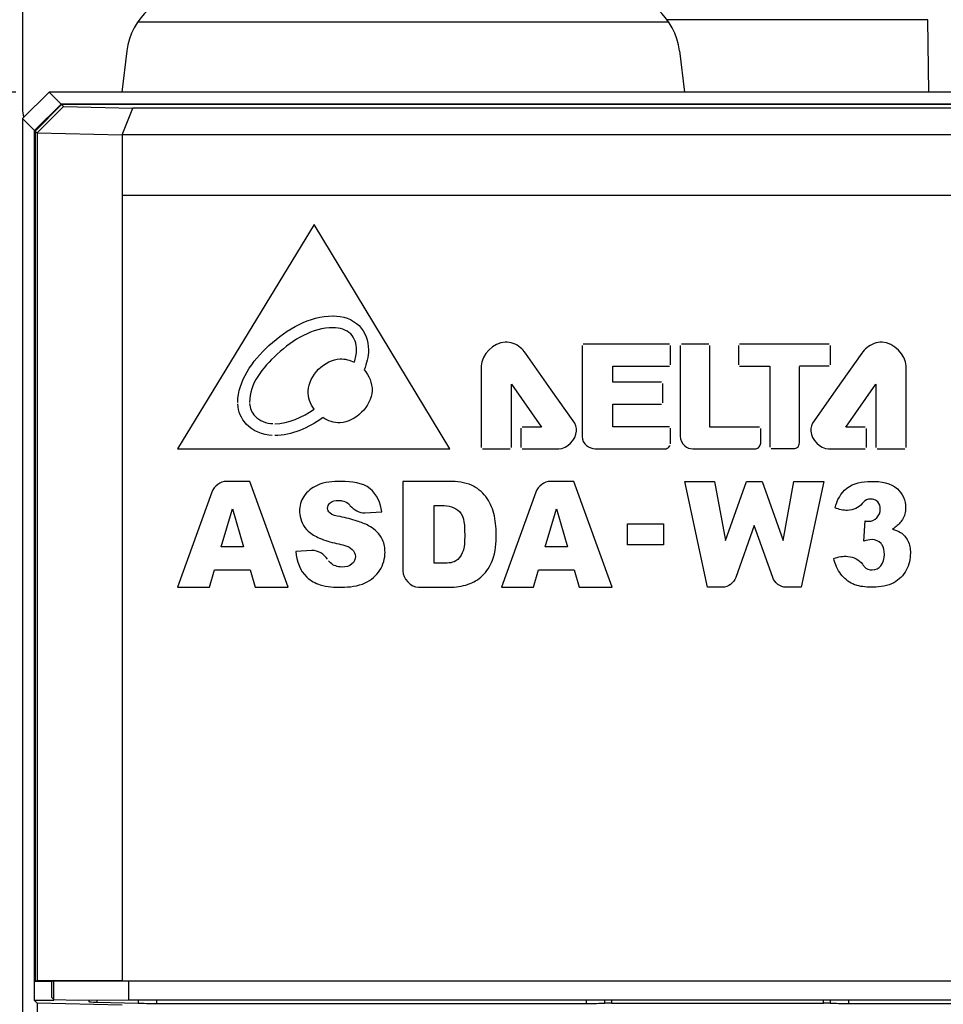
# Model space of a CAD drawing. Header units: millimetres. Extents: x 1898 to 2650, y -151 to 500.
# Tile 21 of 29: x 2235 to 2263, y 129 to 158. Entities that reach past the tile are written whole.
import ezdxf

# ---------------------------------------------------------------- set-up
doc = ezdxf.new("R2010")
doc.units = ezdxf.units.MM
doc.header["$LTSCALE"] = 23.1
doc.header["$PDMODE"] = 3
doc.header["$PDSIZE"] = 0.31
doc.layers.get('0').update_dxf_attribs({"linetype": 'CONTINUOUS'})
doc.layers.get('Defpoints').update_dxf_attribs({"linetype": 'CONTINUOUS'})
doc.styles.get("Standard").update_dxf_attribs({"font": 'arial.ttf'})
doc.dimstyles.new('DIMSTYLE_2$0', dxfattribs={"dimtxt": 2.5, "dimasz": 3, "dimexe": 0.18, "dimexo": 0.0625, "dimgap": 0.09, "dimtad": 1, "dimdec": 0, "dimdsep": 46, "dimtxsty": 'Standard', "dimblk": '_FILLED', "dimcen": 0.09, "dimadec": 0, "dimazin": 0, "dimtp": 0.01, "dimtm": 0.01, "dimtfac": 1, "dimtdec": 0, "dimtofl": 0, "dimtmove": 0, "dimatfit": 3, "dimldrblk": '_FILLED', "dimfxl": 0, "dimtolj": 1, "dimarcsym": 0})

# ---------------------------------------------------------------- blocks, each defined once
blk = doc.blocks.new('_FILLED')
at = {"color": 0, "linetype": 'ByBlock'}
blk.add_solid([(0, 0), (-1, 0.2), (-1, -0.2)], dxfattribs=at)
blk = doc.blocks.new('*D5')
at = {"color": 0, "linetype": 'Continuous', "lineweight": -2}
for p, q in [((2234.491, 156.29), (2212.707, 156.29)), ((2215.207, 151.29), (2215.207, -8.71)), ((2234.491, -13.71), (2212.707, -13.71))]:
    blk.add_line(p, q, dxfattribs=at)
at = {"layer": 'Defpoints', "color": 0, "linetype": 'Continuous'}
for p in [(2235.491, 156.29), (2215.207, -13.71), (2235.491, -13.71)]:
    blk.add_point(p, dxfattribs=at)
at = {"color": 0, "linetype": 'Continuous', "lineweight": -2, "xscale": 5, "yscale": 5, "zscale": 5}
for p, rotation in [((2215.207, 156.29), 90), ((2215.207, -13.71), 270)]:
    blk.add_blockref('_FILLED', p, dxfattribs=dict(at, rotation=rotation))
at = {"color": 0, "linetype": 'Continuous', "insert": (2209.041, 71.29), "char_height": 7.5, "attachment_point": 5, "rotation": 90}
blk.add_mtext('\\A1;170(6.69)', dxfattribs=at)
blk = doc.blocks.new('*D7')
at = {"color": 0, "linetype": 'Continuous', "lineweight": -2}
for p, q in [((2272.691, 168.79), (2306.055, 168.79)), ((2303.555, 163.79), (2303.555, -21.21)), ((2256.377, -26.21), (2306.055, -26.21))]:
    blk.add_line(p, q, dxfattribs=at)
at = {"layer": 'Defpoints', "color": 0, "linetype": 'Continuous'}
for p in [(2271.691, 168.79), (2255.377, -26.21), (2303.555, -26.21)]:
    blk.add_point(p, dxfattribs=at)
at = {"color": 0, "linetype": 'Continuous', "lineweight": -2, "xscale": 5, "yscale": 5, "zscale": 5}
for p, rotation in [((2303.555, 168.79), 90), ((2303.555, -26.21), 270)]:
    blk.add_blockref('_FILLED', p, dxfattribs=dict(at, rotation=rotation))
at = {"color": 0, "linetype": 'Continuous', "insert": (2297.388, 71.29), "char_height": 7.5, "attachment_point": 5, "rotation": 90}
blk.add_mtext('\\A1;195(7.68)', dxfattribs=at)

msp = doc.modelspace()

# ---------------------------------------------------------------- linework, layer by layer
for p, q in [((2234.691, 160.79), (2234.691, 155.79)), ((2238.174, 158.412), (2254.209, 158.412)), ((2262.041, 158.478), (2254.161, 158.478)), ((2262.08, 156.29), (2262.041, 158.478)), ((2237.844, 157.534), (2237.691, 156.29)), ((2254.539, 157.534), (2254.691, 156.29)), ((2234.691, 155.49), (2235.491, 156.29)), ((2275.892, 156.29), (2235.491, 156.29)), ((2235.855, 155.926), (2235.491, 156.29)), ((2235.055, 155.127), (2235.855, 155.926)), ((2235.071, 155.111), (2235.871, 155.911)), ((2235.928, 155.854), (2235.137, 155.06)), ((2275.528, 155.926), (2235.855, 155.926)), ((2275.512, 155.911), (2235.871, 155.911)), ((2235.928, 155.854), (2235.871, 155.911)), ((2235.928, 155.854), (2238.027, 155.8)), ((2237.702, 154.994), (2238.027, 155.8)), ((2273.356, 155.8), (2238.027, 155.8)), ((2234.691, 155.49), (2234.691, -12.91)), ((2235.055, 155.127), (2234.691, 155.49)), ((2235.055, 128.824), (2235.055, 155.127)), ((2235.071, 155.111), (2235.071, 129.408)), ((2235.137, 155.045), (2235.071, 155.111)), ((2235.137, 155.06), (2237.702, 154.994)), ((2235.137, 155.045), (2235.137, 129.413)), ((2237.702, 155), (2237.702, 129.417)), ((2273.681, 155), (2237.702, 155)), ((2237.702, 154.994), (2237.702, 153.176)), ((2273.681, 154.994), (2237.702, 154.994)), ((2237.702, 153.176), (2273.681, 153.176)), ((2243.501, 152.281), (2239.376, 145.502)), ((2247.604, 145.502), (2243.501, 152.281)), ((2251.597, 148.629), (2251.597, 145.872)), ((2254.237, 148.667), (2251.636, 148.667)), ((2254.275, 148.037), (2254.275, 148.629)), ((2254.563, 148.627), (2254.563, 145.883)), ((2255.424, 148.664), (2254.601, 148.664)), ((2255.462, 146.159), (2255.462, 148.626)), ((2256.321, 148.629), (2256.321, 148.042)), ((2259.066, 148.664), (2256.359, 148.667)), ((2259.105, 148.045), (2259.105, 148.626)), ((2250.669, 147.285), (2249.886, 148.395)), ((2260.053, 148.392), (2259.271, 147.283)), ((2248.551, 148.008), (2248.551, 146.911)), ((2252.531, 147.515), (2252.531, 147.998)), ((2252.531, 147.998), (2254.237, 147.998)), ((2256.359, 148.003), (2257.272, 148.003)), ((2257.272, 148.003), (2257.272, 145.547)), ((2258.165, 148.007), (2259.066, 148.007)), ((2258.165, 145.683), (2258.165, 147.988)), ((2261.387, 145.54), (2261.387, 148.007)), ((2249.468, 145.542), (2249.468, 147.456)), ((2249.468, 147.456), (2250.369, 146.161)), ((2254.001, 147.515), (2252.531, 147.515)), ((2254.04, 146.895), (2254.04, 147.477)), ((2259.57, 146.159), (2260.472, 147.454)), ((2260.472, 147.454), (2260.472, 145.54)), ((2251.333, 146.347), (2250.669, 147.285)), ((2259.271, 147.283), (2258.607, 146.346)), ((2248.551, 146.911), (2248.552, 145.542)), ((2252.525, 146.166), (2252.525, 146.857)), ((2252.525, 146.857), (2254.001, 146.857)), ((2249.746, 146.122), (2249.746, 145.542)), ((2250.369, 146.161), (2249.783, 146.161)), ((2254.237, 146.166), (2252.525, 146.166)), ((2254.275, 145.649), (2254.275, 146.127)), ((2256.956, 146.159), (2255.462, 146.159)), ((2256.995, 145.673), (2256.995, 146.12)), ((2260.157, 146.159), (2259.57, 146.159)), ((2260.195, 145.54), (2260.195, 146.12)), ((2239.376, 145.502), (2247.604, 145.502)), ((2248.59, 145.503), (2249.429, 145.503)), ((2249.783, 145.503), (2250.895, 145.503)), ((2251.994, 145.502), (2254.104, 145.502)), ((2254.941, 145.502), (2256.845, 145.502)), ((2257.311, 145.509), (2258.002, 145.509)), ((2259.044, 145.502), (2260.157, 145.502)), ((2260.51, 145.502), (2261.349, 145.502)), ((2241.561, 144.517), (2240.855, 144.517)), ((2242.715, 141.317), (2241.561, 144.517)), ((2246.177, 144.517), (2246.177, 141.813)), ((2247.587, 144.517), (2246.177, 144.517)), ((2251.352, 144.517), (2250.646, 144.517)), ((2252.506, 141.317), (2251.352, 144.517)), ((2255.385, 141.317), (2254.702, 144.517)), ((2254.702, 144.517), (2255.604, 144.517)), ((2255.604, 144.517), (2255.928, 142.726)), ((2255.928, 142.726), (2256.563, 144.517)), ((2256.563, 144.517), (2257.038, 144.517)), ((2257.038, 144.517), (2257.672, 142.726)), ((2257.672, 142.726), (2257.997, 144.517)), ((2257.997, 144.517), (2258.899, 144.517)), ((2258.899, 144.517), (2258.215, 141.317)), ((2240.409, 144.196), (2239.37, 141.317)), ((2250.2, 144.196), (2249.161, 141.317)), ((2240.696, 142.538), (2241.031, 143.688)), ((2241.031, 143.688), (2241.37, 142.538)), ((2245.036, 143.564), (2245.546, 143.595)), ((2247.126, 142.044), (2247.126, 143.793)), ((2247.126, 143.793), (2247.363, 143.793)), ((2250.487, 142.537), (2250.822, 143.688)), ((2250.822, 143.688), (2251.161, 142.537)), ((2252.968, 142.597), (2252.968, 143.237)), ((2252.968, 143.237), (2254.056, 143.237)), ((2254.056, 143.237), (2254.056, 142.597)), ((2260.109, 142.706), (2260.149, 143.321)), ((2256.8, 143.183), (2256.242, 141.606)), ((2257.359, 141.606), (2256.8, 143.183)), ((2241.37, 142.538), (2240.696, 142.538)), ((2243.431, 142.425), (2242.948, 142.394)), ((2251.161, 142.537), (2250.487, 142.537)), ((2254.056, 142.597), (2252.968, 142.597)), ((2247.359, 142.044), (2247.126, 142.044)), ((2240.34, 141.317), (2240.489, 141.845)), ((2240.489, 141.845), (2241.567, 141.845)), ((2241.567, 141.845), (2241.721, 141.317)), ((2250.13, 141.317), (2250.28, 141.845)), ((2250.28, 141.845), (2251.358, 141.845)), ((2251.358, 141.845), (2251.512, 141.317)), ((2239.37, 141.317), (2240.34, 141.317)), ((2241.721, 141.317), (2242.715, 141.317)), ((2246.653, 141.317), (2247.587, 141.317)), ((2249.161, 141.317), (2250.13, 141.317)), ((2251.512, 141.317), (2252.506, 141.317)), ((2255.845, 141.317), (2255.385, 141.317)), ((2258.215, 141.317), (2257.756, 141.317)), ((2235.137, 129.413), (2235.071, 129.408)), ((2235.071, 129.408), (2235.571, 129.408)), ((2237.702, 129.417), (2235.137, 129.413)), ((2235.571, 129.408), (2235.631, 129.412)), ((2235.571, 128.908), (2235.571, 129.408)), ((2235.631, 129.412), (2237.905, 129.416)), ((2235.631, 128.848), (2235.631, 129.412)), ((2237.702, 129.417), (2273.681, 129.417)), ((2237.905, 128.843), (2237.905, 129.416)), ((2237.905, 129.416), (2273.478, 129.416)), ((2235.631, 128.824), (2235.055, 128.824)), ((2235.137, 128.743), (2235.055, 128.824)), ((2235.137, 128.743), (2235.137, -12.465)), ((2237.702, 128.677), (2235.137, 128.743)), ((2235.571, 128.908), (2235.631, 128.848)), ((2235.631, 128.848), (2236.366, 128.829)), ((2236.366, 128.829), (2237.905, 128.843)), ((2236.696, 128.829), (2236.696, 128.784)), ((2236.937, 128.829), (2236.937, 128.77)), ((2236.937, 128.77), (2238.18, 128.738)), ((2237.905, 128.843), (2273.478, 128.843)), ((2238.18, 128.829), (2238.18, 128.738)), ((2238.738, 128.829), (2238.738, 128.732)), ((2238.738, 128.732), (2251.736, 128.732)), ((2251.736, 128.732), (2251.736, 128.829)), ((2252.286, 128.738), (2252.286, 128.829)), ((2252.491, 128.829), (2252.491, 128.74)), ((2252.491, 128.74), (2258.891, 128.74)), ((2258.891, 128.74), (2258.891, 128.829)), ((2259.097, 128.829), (2259.097, 128.738)), ((2259.646, 128.829), (2259.646, 128.732)), ((2259.646, 128.732), (2272.645, 128.732))]:
    msp.add_line(p, q)
for centre, radius, start, end in [((2239.829, 157.29), 2, 90, 173), ((2252.554, 157.29), 2, 7, 90), ((2235.691, 155.79), 1, 180, 195.3062), ((2260.383, 144.051), 1.141, 301.2741, 306.1072)]:
    msp.add_arc(centre, radius, start, end)
for centre, major_axis, start_param, end_param in [((2237.495, 128.785), (0.8, 0), -3.115413, -2.343105), ((2238.738, 128.753), (0.8, 0), -2.343105, -1.570796), ((2251.736, 128.753), (0.8, 0), -1.570796, -0.81434), ((2252.491, 128.732), (0.3, 0), 1.570796, 2.327253), ((2258.891, 128.732), (0.3, 0), 0.81434, 1.570796), ((2259.646, 128.753), (0.8, 0), -2.327253, -1.570796)]:
    msp.add_ellipse(centre, major_axis=major_axis, ratio=0.026186, start_param=start_param, end_param=end_param)
for points, knots in [([(2241.194, 146.907), (2241.201, 147.56), (2242.085, 148.794), (2243.36, 149.512), (2244.071, 149.521)], [0, 0, 0, 0, 0.478909, 1, 1, 1, 1]), ([(2244.081, 149.521), (2244.359, 149.522), (2244.948, 149.335), (2245.211, 148.544), (2245.091, 148.082), (2245.01, 147.892)], [0, 0, 0, 0, 0.372942, 0.722597, 1, 1, 1, 1]), ([(2244.074, 149.162), (2243.45, 149.162), (2242.374, 148.503), (2241.544, 147.465), (2241.552, 146.907)], [0, 0, 0, 0, 0.528193, 1, 1, 1, 1]), ([(2244.714, 148.12), (2244.757, 148.241), (2244.822, 148.533), (2244.665, 149.055), (2244.267, 149.162), (2244.081, 149.162)], [0, 0, 0, 0, 0.264772, 0.615376, 1, 1, 1, 1]), ([(2249.886, 148.395), (2249.843, 148.456), (2249.683, 148.635), (2249.099, 148.883), (2248.552, 148.348), (2248.551, 148.008)], [0, 0, 0, 0, 0.129359, 0.413054, 1, 1, 1, 1]), ([(2261.387, 148.007), (2261.387, 148.346), (2260.839, 148.883), (2260.258, 148.632), (2260.095, 148.454), (2260.053, 148.392)], [0, 0, 0, 0, 0.586803, 0.870303, 1, 1, 1, 1]), ([(2243.501, 146.697), (2243.387, 146.856), (2243.136, 147.517), (2243.978, 148.357), (2244.583, 148.185), (2244.714, 148.12)], [0, 0, 0, 0, 0.245384, 0.81638, 1, 1, 1, 1]), ([(2245.01, 147.892), (2245.16, 147.721), (2245.467, 147.024), (2244.563, 146.123), (2243.919, 146.346), (2243.767, 146.444)], [0, 0, 0, 0, 0.263093, 0.790481, 1, 1, 1, 1]), ([(2242.236, 145.904), (2241.95, 145.917), (2241.418, 146.124), (2241.204, 146.639), (2241.195, 146.859)], [0, 0, 0, 0, 0.56475, 1, 1, 1, 1]), ([(2241.553, 146.875), (2241.558, 146.736), (2241.704, 146.397), (2242.059, 146.272), (2242.253, 146.263)], [0, 0, 0, 0, 0.416652, 1, 1, 1, 1]), ([(2250.895, 145.503), (2251.147, 145.503), (2251.532, 145.896), (2251.395, 146.258), (2251.333, 146.347)], [0, 0, 0, 0, 0.701365, 1, 1, 1, 1]), ([(2258.607, 146.346), (2258.545, 146.258), (2258.407, 145.894), (2258.792, 145.502), (2259.044, 145.502)], [0, 0, 0, 0, 0.299592, 1, 1, 1, 1]), ([(2251.597, 145.872), (2251.597, 145.77), (2251.706, 145.577), (2251.902, 145.502), (2251.994, 145.502)], [0, 0, 0, 0, 0.525094, 1, 1, 1, 1]), ([(2254.104, 145.502), (2254.147, 145.502), (2254.211, 145.535), (2254.25, 145.585), (2254.26, 145.602)], [0, 0, 0, 0, 0.68543, 1, 1, 1, 1]), ([(2254.563, 145.883), (2254.563, 145.775), (2254.655, 145.571), (2254.855, 145.502), (2254.941, 145.502)], [0, 0, 0, 0, 0.556519, 1, 1, 1, 1]), ([(2256.847, 145.502), (2256.887, 145.503), (2256.959, 145.557), (2256.992, 145.632), (2256.995, 145.671)], [0, 0, 0, 0, 0.506089, 1, 1, 1, 1]), ([(2258.002, 145.509), (2258.04, 145.509), (2258.131, 145.541), (2258.165, 145.634), (2258.165, 145.683)], [0, 0, 0, 0, 0.441411, 1, 1, 1, 1]), ([(2245.546, 143.595), (2245.515, 143.855), (2245.249, 144.452), (2244.364, 144.543), (2243.641, 144.486), (2243.157, 144.106), (2243.048, 143.743), (2243.062, 143.553), (2243.065, 143.523)], [0, 0, 0, 0, 0.224803, 0.480774, 0.692346, 0.840986, 0.975199, 1, 1, 1, 1]), ([(2248.929, 143.548), (2248.881, 143.731), (2248.727, 144.081), (2248.241, 144.475), (2247.815, 144.517), (2247.587, 144.517)], [0, 0, 0, 0, 0.316393, 0.618823, 1, 1, 1, 1]), ([(2259.597, 144.311), (2259.798, 144.469), (2260.35, 144.562), (2261.155, 144.443), (2261.432, 143.803), (2261.313, 143.361), (2261.142, 143.192), (2261.056, 143.129)], [0, 0, 0, 0, 0.26417, 0.548136, 0.760877, 0.890432, 1, 1, 1, 1]), ([(2245.64, 142.465), (2245.628, 142.596), (2245.542, 142.894), (2245.197, 143.181), (2244.748, 143.336), (2244.363, 143.447), (2244.001, 143.494), (2243.876, 143.71), (2243.988, 143.915), (2244.179, 143.947), (2244.306, 143.938), (2244.343, 143.932)], [0, 0, 0, 0, 0.136783, 0.317381, 0.448895, 0.637603, 0.753753, 0.806347, 0.87357, 0.962375, 1, 1, 1, 1]), ([(2244.343, 143.932), (2244.417, 143.92), (2244.512, 143.883), (2244.674, 143.673), (2244.872, 143.554), (2245.036, 143.564)], [0, 0, 0, 0, 0.268517, 0.375751, 1, 1, 1, 1]), ([(2260.372, 143.979), (2260.355, 143.982), (2260.253, 143.99), (2260.13, 143.945), (2259.985, 143.725), (2259.649, 143.593), (2259.363, 143.668), (2259.244, 143.715)], [0, 0, 0, 0, 0.039859, 0.238294, 0.28496, 0.685099, 1, 1, 1, 1]), ([(2260.149, 143.321), (2260.183, 143.315), (2260.308, 143.295), (2260.536, 143.391), (2260.637, 143.658), (2260.568, 143.905), (2260.434, 143.969), (2260.372, 143.979)], [0, 0, 0, 0, 0.095271, 0.354005, 0.611079, 0.833676, 1, 1, 1, 1]), ([(2243.065, 143.523), (2243.089, 143.331), (2243.247, 143.011), (2243.703, 142.771), (2244.154, 142.628), (2244.615, 142.569), (2244.796, 142.242), (2244.65, 141.97), (2244.42, 141.914), (2244.275, 141.93), (2244.242, 141.936)], [0, 0, 0, 0, 0.19375, 0.332325, 0.518691, 0.691513, 0.773237, 0.857981, 0.967121, 1, 1, 1, 1]), ([(2247.363, 143.793), (2247.55, 143.793), (2248.046, 143.659), (2248.051, 142.944), (2248.051, 142.525), (2247.979, 142.353)], [0, 0, 0, 0, 0.305433, 0.694766, 1, 1, 1, 1]), ([(2247.587, 141.317), (2247.778, 141.317), (2248.14, 141.362), (2248.628, 141.642), (2248.973, 142.191), (2249.026, 142.87), (2248.981, 143.347), (2248.929, 143.548)], [0, 0, 0, 0, 0.186826, 0.349152, 0.534051, 0.79628, 1, 1, 1, 1]), ([(2260.976, 143.076), (2261.062, 143.052), (2261.255, 142.984), (2261.479, 142.72), (2261.549, 142.298), (2261.435, 141.814), (2261.018, 141.369), (2260.444, 141.301), (2260.059, 141.326), (2259.907, 141.371)], [0, 0, 0, 0, 0.084906, 0.189341, 0.308654, 0.476935, 0.644438, 0.848494, 1, 1, 1, 1]), ([(2260.659, 142.607), (2260.652, 142.618), (2260.582, 142.705), (2260.37, 142.791), (2260.191, 142.732), (2260.109, 142.706)], [0, 0, 0, 0, 0.068844, 0.56744, 1, 1, 1, 1]), ([(2242.948, 142.394), (2242.971, 142.115), (2243.131, 141.646), (2243.737, 141.338), (2244.353, 141.299), (2245.023, 141.364), (2245.534, 141.793), (2245.652, 142.212), (2245.642, 142.435), (2245.64, 142.465)], [0, 0, 0, 0, 0.214259, 0.333532, 0.498234, 0.683626, 0.832405, 0.978066, 1, 1, 1, 1]), ([(2247.979, 142.353), (2247.939, 142.257), (2247.775, 142.038), (2247.502, 142.044), (2247.359, 142.044)], [0, 0, 0, 0, 0.419997, 1, 1, 1, 1]), ([(2259.202, 142.187), (2259.339, 142.235), (2259.649, 142.302), (2260.005, 142.137), (2260.147, 141.887), (2260.381, 141.798), (2260.685, 141.955), (2260.756, 142.287), (2260.717, 142.525), (2260.659, 142.607)], [0, 0, 0, 0, 0.194097, 0.414404, 0.456854, 0.575358, 0.704933, 0.86273, 1, 1, 1, 1]), ([(2259.907, 141.371), (2259.865, 141.384), (2259.68, 141.452), (2259.372, 141.698), (2259.247, 142.017), (2259.202, 142.187)], [0, 0, 0, 0, 0.116622, 0.53044, 1, 1, 1, 1])]:
    msp.add_open_spline(points, degree=3, knots=knots)
for points in [[(2242.31, 146.26), (2242.733, 146.259), (2243.15, 146.461), (2243.501, 146.697)], [(2243.756, 146.435), (2243.334, 146.142), (2242.824, 145.904), (2242.31, 145.902)], [(2240.855, 144.517), (2240.672, 144.517), (2240.471, 144.368), (2240.409, 144.196)], [(2250.646, 144.517), (2250.462, 144.517), (2250.262, 144.368), (2250.2, 144.196)], [(2259.244, 143.715), (2259.297, 143.94), (2259.416, 144.167), (2259.597, 144.311)], [(2243.906, 142.161), (2243.817, 142.319), (2243.612, 142.437), (2243.431, 142.425)], [(2244.242, 141.936), (2244.12, 141.96), (2244.007, 142.02), (2243.937, 142.113)], [(2246.177, 141.813), (2246.177, 141.584), (2246.424, 141.317), (2246.653, 141.317)], [(2256.242, 141.606), (2256.187, 141.451), (2256.008, 141.317), (2255.845, 141.317)], [(2257.756, 141.317), (2257.592, 141.317), (2257.413, 141.451), (2257.359, 141.606)]]:
    msp.add_open_spline(points, degree=3)

# ---------------------------------------------------------------- dimensions: what is measured, and where the dimension line sits
at = {"color": 0, "linetype": 'Continuous'}
for base, p1, p2, text, override, picture, middle in [((2303.555, -26.21), (2271.691, 168.79), (2255.377, -26.21), '<>(7.68)', {"dimscale": 2.5, "dimtxt": 3, "dimasz": 2, "dimexe": 1, "dimexo": 0.4, "dimgap": 0.5, "dimtad": 3, "dimdec": 2}, '*D7', (2303.555, 71.29)), ((2215.207, -13.71), (2235.491, 156.29), (2235.491, -13.71), '<>(6.69)', {"dimscale": 2.5, "dimtxt": 3, "dimasz": 2, "dimexe": 1, "dimexo": 0.4, "dimgap": 0.5, "dimtad": 3, "dimdec": 2, "dimpost": ''}, '*D5', (2215.207, 71.29))]:
    dim = msp.add_linear_dim(base=base, p1=p1, p2=p2, angle=90, text=text, dimstyle='DIMSTYLE_2$0', override=override, dxfattribs=at)
    dim.commit()
    dim.dimension.update_dxf_attribs({"geometry": picture, "text_midpoint": middle, "dimtype": 160})

doc.saveas('drawing.dxf')
